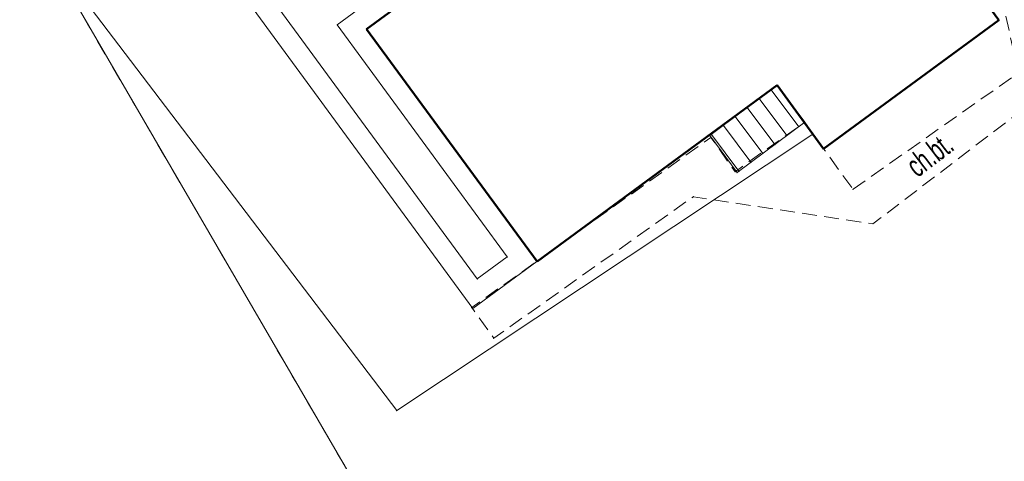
# Model space of a CAD drawing. Extents: x 6456700 to 6518119, y 5963420 to 5980059.
# Tile 42 of 256: x 6511808 to 6511841, y 5964205 to 5964220. Entities that reach past the tile are written whole.
import ezdxf
from ezdxf.enums import TextEntityAlignment as Align

# ---------------------------------------------------------------- set-up
doc = ezdxf.new("R2010")
doc.units = 0
doc.header["$MEASUREMENT"] = 0
doc.linetypes.add('L_0_03', pattern=[1, 0.5, -0.5])
doc.linetypes.add('L_0_5A', pattern=[0.75, 0.5, -0.25])
doc.layers.get('0').update_dxf_attribs({"color": 2, "linetype": 'CONTINUOUS', "lineweight": 5})
for name, color, linetype, lineweight in [('218_kontur_uzytku_gruntowego', 96, 'L_0_03', 18), ('219_dzialka_ewidencyjna', 7, 'CONTINUOUS', 18), ('312_budynek_ewidencyjny', 7, 'CONTINUOUS', 18), ('352_schody', 7, 'CONTINUOUS', 18), ('9mm Kreska ciągła', 252, 'CONTINUOUS', 9), ('chodnik', 7, 'CONTINUOUS', 18), ('chodnik_Atr17', 7, 'CONTINUOUS', 18), ('przewod_telekomunikacyjny_podziemny', 7, 'CONTINUOUS', 18), ('taras', 7, 'CONTINUOUS', 18)]:
    doc.layers.add(name, color=color, linetype=linetype, lineweight=lineweight)
doc.styles.get("Standard").update_dxf_attribs({"font": 'txt', "width": 0.75})

# ---------------------------------------------------------------- blocks, each defined once
blk = doc.blocks.new('mdcp_nowa')
at = {"layer": '218_kontur_uzytku_gruntowego', "lineweight": 18, "flags": 128}
blk.add_lwpolyline([(6494555.55, 5980646.15), (6494541.14, 5980670.9)], dxfattribs=at)
at = {"layer": '219_dzialka_ewidencyjna', "color": 3, "linetype": 'Continuous', "lineweight": 18, "flags": 128}
blk.add_lwpolyline([(6494541.14, 5980670.9), (6494555.55, 5980646.15)], dxfattribs=at)
at = {"layer": '312_budynek_ewidencyjny', "color": 7, "linetype": 'Continuous', "lineweight": 50, "flags": 128}
for points in [[(6494565.48, 5980679.49), (6494571.98, 5980670.61)], [(6494550.75, 5980670.31), (6494560.5, 5980677.46)], [(6494571.98, 5980670.61), (6494566.09, 5980666.3)], [(6494556.47, 5980662.52), (6494550.75, 5980670.31)], [(6494564.53, 5980668.43), (6494556.47, 5980662.52)], [(6494566.09, 5980666.3), (6494564.53, 5980668.43)]]:
    blk.add_lwpolyline(points, dxfattribs=at)
at = {"layer": '312_budynek_ewidencyjny'}
for p in [(6494571.98, 5980670.61), (6494571.98, 5980670.61), (6494550.75, 5980670.31), (6494550.75, 5980670.31), (6494564.53, 5980668.43), (6494564.53, 5980668.43), (6494566.09, 5980666.3), (6494566.09, 5980666.3), (6494556.47, 5980662.52), (6494556.47, 5980662.52)]:
    blk.add_point(p, dxfattribs=at)
at = {"layer": '352_schody', "color": 7, "linetype": 'Continuous', "lineweight": 18, "flags": 128}
blk.add_lwpolyline([(6494565.46, 5980667.19), (6494563.19, 5980665.5), (6494562.27, 5980666.74), (6494564.53, 5980668.43)], close=True, dxfattribs=at)
for points in [[(6494564.33, 5980668.28), (6494565.258, 5980667.039)], [(6494563.929, 5980667.981), (6494564.857, 5980666.741)], [(6494563.529, 5980667.681), (6494564.456, 5980666.442)], [(6494563.129, 5980667.382), (6494564.055, 5980666.144)], [(6494562.728, 5980667.083), (6494563.653, 5980665.845)], [(6494562.328, 5980666.783), (6494563.252, 5980665.546)]]:
    blk.add_lwpolyline(points, dxfattribs=at)
at = {"layer": '352_schody'}
for p in [(6494564.33, 5980668.28), (6494564.53, 5980668.43), (6494564.53, 5980668.43), (6494563.929, 5980667.981), (6494563.529, 5980667.681), (6494563.129, 5980667.382), (6494565.46, 5980667.19), (6494565.46, 5980667.19), (6494562.728, 5980667.083), (6494565.258, 5980667.039), (6494562.27, 5980666.74), (6494562.27, 5980666.74), (6494562.328, 5980666.783), (6494564.857, 5980666.741), (6494564.456, 5980666.442), (6494563.653, 5980665.845), (6494564.055, 5980666.144), (6494563.19, 5980665.5), (6494563.19, 5980665.5), (6494563.252, 5980665.546)]:
    blk.add_point(p, dxfattribs=at)
at = {"layer": 'chodnik', "color": 7, "linetype": 'L_0_5A', "lineweight": 18, "flags": 128}
blk.add_lwpolyline([(6494567.08, 5980664.94), (6494572.64, 5980668.85), (6494571.88, 5980672.19), (6494566.35, 5980679.66), (6494561.87, 5980680.42), (6494559.55, 5980678.67), (6494557.71, 5980680.57), (6494548.77, 5980683.73), (6494547.06, 5980684.98), (6494547.74, 5980686.01), (6494549.62, 5980684.42), (6494557.78, 5980681.72), (6494566.47, 5980680.52), (6494572.83, 5980672.09), (6494575.33, 5980670.41), (6494575.72, 5980670.69), (6494576.39, 5980669.77), (6494575.3, 5980668.88), (6494573.92, 5980667.83), (6494572.8, 5980667.63), (6494567.75, 5980663.78), (6494561.72, 5980664.69), (6494555.02, 5980659.94), (6494554.28, 5980660.97), (6494562.31, 5980666.68), (6494563.12, 5980665.53), (6494565.46, 5980667.19), (6494566.09, 5980666.3)], close=True, dxfattribs=at)
at = {"layer": 'chodnik'}
for p in [(6494565.46, 5980667.19), (6494562.31, 5980666.68), (6494566.09, 5980666.3), (6494563.12, 5980665.53), (6494567.08, 5980664.94), (6494561.72, 5980664.69), (6494567.75, 5980663.78), (6494554.28, 5980660.97), (6494555.02, 5980659.94)]:
    blk.add_point(p, dxfattribs=at)
at = {"layer": 'przewod_telekomunikacyjny_podziemny', "color": 30, "linetype": 'Continuous', "lineweight": 18, "flags": 128}
blk.add_lwpolyline([(6494475.69, 5980616.36), (6494478.27, 5980625.44), (6494472.92, 5980632.42), (6494468.01, 5980642.83), (6494482.79, 5980649.73), (6494494.23, 5980654.56), (6494499.78, 5980656.92), (6494510.84, 5980661.67), (6494519.97, 5980667.04), (6494528.45, 5980672.14), (6494535.76, 5980676.07), (6494540.5, 5980672.31), (6494551.76, 5980657.51), (6494565.73, 5980666.79)], dxfattribs=at)
at = {"layer": 'przewod_telekomunikacyjny_podziemny'}
for p in [(6494565.73, 5980666.79), (6494551.76, 5980657.51)]:
    blk.add_point(p, dxfattribs=at)
at = {"layer": 'taras', "color": 7, "linetype": 'Continuous', "lineweight": 18, "flags": 128}
for points in [[(6494556.46, 5980662.52), (6494554.31, 5980660.94), (6494546.32, 5980671.84), (6494556.89, 5980679.59), (6494559.17, 5980676.48), (6494550.75, 5980670.31)], [(6494555.472, 5980662.671), (6494554.462, 5980661.93), (6494547.308, 5980671.688), (6494556.738, 5980678.602), (6494558.182, 5980676.632), (6494549.762, 5980670.462)]]:
    blk.add_lwpolyline(points, close=True, dxfattribs=at)
at = {"layer": 'taras'}
for p in [(6494549.762, 5980670.462), (6494550.75, 5980670.31), (6494555.472, 5980662.671), (6494556.46, 5980662.52), (6494554.462, 5980661.93), (6494554.31, 5980660.94)]:
    blk.add_point(p, dxfattribs=at)
at = {"layer": 'chodnik_Atr17', "color": 7, "lineweight": 15, "width": 0.66}
blk.add_text('ch.bt.', height=0.75, rotation=37.3, dxfattribs=at).set_placement((6494568.785, 5980665.906), align=Align.TOP_LEFT)

msp = doc.modelspace()

# ---------------------------------------------------------------- block references
at = {"linetype": 'ByBlock'}
msp.add_blockref('mdcp_nowa', (17268.786, -16450.998), dxfattribs=at)

# ---------------------------------------------------------------- next in the draw order: hatches: boundary and pattern name
at = {"layer": '9mm Kreska ciągła'}
h = msp.add_hatch(dxfattribs=at)
h.set_pattern_fill('ANSI37', color=256, scale=4)
h.set_pattern_definition([(45, (6511691.195, 5964120.06236), (-0.3535534, 0.3535534), []), (135, (6511691.195, 5964120.06236), (-0.3535534, -0.3535534), [])])
h.paths.add_polyline_path([(6511691.195, 5964121.143), (6511691.386, 5964124.63, 0.09387), (6511692.371, 5964131.182), (6511691.932, 5964142.68, -0.114411), (6511694.249, 5964154.747), (6511705.391, 5964179.862, -0.271991), (6511723.667, 5964192.967), (6511729.755, 5964193.522, 0.098674), (6511738.301, 5964196.051), (6511743.586, 5964198.832, -0.020192), (6511747.406, 5964200.649), (6511769.76, 5964210.196, 0.03219), (6511780.964, 5964215.859), (6511817.579, 5964237.57, -0.218462), (6511825.251, 5964238.379), (6511910.835, 5964209.53, -0.062712), (6511916.853, 5964206.62, 0.390075), (6511923.272, 5964207.6), (6511915.609, 5964197.326, 0.426952), (6511913.878, 5964204.338, 0.049189), (6511909.717, 5964206.213), (6511824.133, 5964235.062, 0.218462), (6511819.364, 5964234.559), (6511782.746, 5964212.847), (6511782.743, 5964212.845, -0.032198), (6511771.135, 5964206.977), (6511748.781, 5964197.43, 0.020192), (6511745.216, 5964195.734), (6511739.931, 5964192.954, -0.098674), (6511730.073, 5964190.037), (6511723.985, 5964189.481, 0.271991), (6511708.591, 5964178.442), (6511697.449, 5964153.327, 0.114411), (6511695.43, 5964142.813), (6511695.868, 5964131.315, -0.138482), (6511693.149, 5964120.062), (6511691.196, 5964121.142)])

doc.saveas('drawing.dxf')
